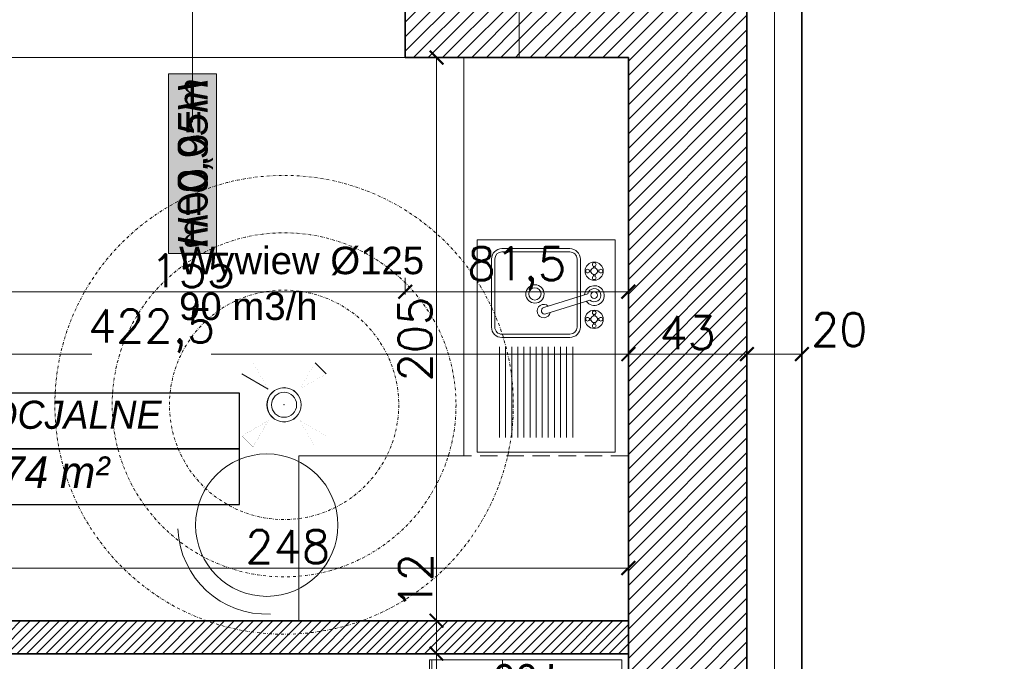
# Model space of a CAD drawing. Header units: millimetres. Extents: x -740 to 33545, y -26688 to 22494.
# Tile 171 of 256: x 11617 to 11976, y 11112 to 11345. Entities that reach past the tile are written whole.
import ezdxf
from ezdxf.lldxf.tags import DXFTag

# ---------------------------------------------------------------- set-up
doc = ezdxf.new("R2010")
doc.units = ezdxf.units.MM
doc.header["$MEASUREMENT"] = 0
for name, pattern in [('CENTERX2', [101.6, 63.5, -12.7, 12.7, -12.7]), ('DASHDOT', [1, 0.5, -0.25, 0, -0.25]), ('DASHED2', [9.525, 6.35, -3.175])]:
    doc.linetypes.add(name, pattern=pattern)
doc.layers.get('Defpoints').update_dxf_attribs({"color": 252})
doc.layers.add('## went NIEWID', color=51, linetype='DASHDOT', lineweight=15, plot=False)
for name, color, linetype in [('_I_EKO_PODKLAD 3', 252, 'Continuous'), ('_IS_EKO_Opis_Wentylacja', 7, 'CENTERX2'), ('tabelki opis', 252, 'Continuous'), ('TECHNOLOGIA KUCHNI', 252, 'Continuous'), ('ULTRA-GASTRO TECHNOLOGIA', 252, 'Continuous')]:
    doc.layers.add(name, color=color, linetype=linetype)
for name, color, linetype, lineweight in [('_IS_WYCIAG_TOALETY', 6, 'Continuous', 20), ('A_istniejące ściany', 252, 'Continuous', 35), ('A_izolacja', 252, 'Continuous', 9), ('A_l.przerywana', 252, 'ICAD_ISO03W100', 9), ('A_opisy', 252, 'Continuous', 15), ('A_projektowane sciany', 252, 'Continuous', 35), ('A_wyposażenie', 252, 'Continuous', 9), ('l.wypełnien', 252, 'Continuous', 5), ('linia opisowa', 252, 'Continuous', 9), ('wymiarowanie', 252, 'Continuous', 9)]:
    doc.layers.add(name, color=color, linetype=linetype, lineweight=lineweight)
doc.styles.add('Arial', font='arial.ttf')
doc.styles.add('ARIALL', font='GOTHIC.TTF', dxfattribs={"height": 40})
doc.styles.add('styl2', font='simplex.shx')
doc.linetypes.add('BATTING', pattern='A,0.00254,-2.54,[134,ltypeshp.shx,S=2.54,R=0,X=-2.54,Y=0],-5.08,[134,ltypeshp.shx,S=2.54,R=180,X=2.54,Y=0],-2.54', length=10.16254)
tags = doc.linetypes.add('ICAD_ISO03W100', pattern=[30, 12, -18]).pattern_tags.tags
tags[6:7] = [DXFTag(74, 4), DXFTag(75, 0), DXFTag(340, '0'), DXFTag(46, 1.0), DXFTag(50, 0.0), DXFTag(44, 0.0), DXFTag(45, 0.0)]
tags[4:5] = [DXFTag(74, 4), DXFTag(75, 0), DXFTag(340, '0'), DXFTag(46, 1.0), DXFTag(50, 0.0), DXFTag(44, 0.0), DXFTag(45, 0.0)]
doc.dimstyles.new('Skala 1-50', dxfattribs={"dimtxt": 12, "dimasz": 5, "dimexe": 1, "dimexo": 1, "dimgap": 1.5, "dimtad": 1, "dimdec": 1, "dimrnd": 0.5, "dimtxsty": 'styl2', "dimblk": 'ARCHTICK', "dimcen": 5, "dimadec": 0, "dimazin": 0, "dimtfac": 1, "dimtdec": 1, "dimtmove": 1, "dimatfit": 3, "dimldrblk": 'ARCHTICK', "dimfxl": 0, "dimlwd": -1, "dimlwe": -1, "dimarcsym": 0})
doc.dimstyles.new('Wymiary elementów w mm', dxfattribs={"dimscale": 0.5, "dimtxt": 14, "dimasz": 20, "dimexe": 0, "dimexo": 1, "dimgap": 3, "dimtad": 1, "dimdec": 0, "dimlfac": 10, "dimtxsty": 'Standard', "dimblk": 'OBLIQUE', "dimcen": 5, "dimse1": 1, "dimse2": 1, "dimsd1": 1, "dimsd2": 1, "dimclrd": 256, "dimclre": 256, "dimclrt": 252, "dimadec": 0, "dimazin": 0, "dimtfac": 1, "dimtdec": 0, "dimtmove": 0, "dimatfit": 3, "dimldrblk": 'OBLIQUE', "dimfxl": 0, "dimlwd": -1, "dimlwe": -1, "dimarcsym": 0})

# ---------------------------------------------------------------- blocks, each defined once
blk = doc.blocks.new('A$C039960C2')
at = {"layer": 'ULTRA-GASTRO TECHNOLOGIA', "color": 8, "lineweight": 9}
for p, q in [((0, 0), (0, 52.84)), ((0, 52.84), (81.29, 52.84)), ((81.29, 52.84), (81.29, 0)), ((5.66, 44.22), (40.33, 44.22)), ((5.66, 41.89), (40.33, 41.89)), ((5.66, 39.55), (40.33, 39.55)), ((5.66, 37.22), (40.33, 37.22)), ((5.66, 34.88), (40.33, 34.88)), ((5.66, 32.55), (40.33, 32.55)), ((5.66, 30.21), (40.33, 30.21)), ((5.66, 27.88), (40.33, 27.88)), ((5.66, 25.54), (40.33, 25.54)), ((5.66, 23.21), (40.33, 23.21)), ((5.66, 20.87), (40.33, 20.87)), ((5.66, 18.53), (40.33, 18.53)), ((5.66, 16.2), (40.33, 16.2)), ((81.29, 0), (0, 0))]:
    blk.add_line(p, q, dxfattribs=at)
at = {"layer": 'ULTRA-GASTRO TECHNOLOGIA', "color": 8, "lineweight": 13}
for p, q in [((73.9, 47.28), (47.9, 47.28)), ((73.9, 46.03), (47.9, 46.03)), ((43.9, 43.28), (43.9, 17.28)), ((45.15, 43.28), (45.15, 17.28)), ((76.65, 17.28), (76.65, 43.28)), ((77.9, 17.28), (77.9, 43.28)), ((47.9, 14.53), (73.9, 14.53)), ((47.9, 13.28), (73.9, 13.28))]:
    blk.add_line(p, q, dxfattribs=at)
at = {"layer": 'ULTRA-GASTRO TECHNOLOGIA', "color": 8, "linetype": 'Continuous', "lineweight": 9}
for p, q in [((52.9, 26.54), (58.2, 9.68)), ((60.62, 10.44), (55.32, 27.3)), ((49.64, 8.28), (48.96, 8.28)), ((49.64, 7.65), (48.96, 7.65)), ((50.54, 9.18), (50.54, 9.87)), ((51.18, 9.19), (51.18, 9.87)), ((52.08, 8.28), (52.77, 8.28)), ((52.09, 7.65), (52.77, 7.65)), ((68.05, 8.28), (67.37, 8.28)), ((68.06, 7.65), (67.37, 7.65)), ((68.96, 9.18), (68.96, 9.87)), ((69.59, 9.19), (69.59, 9.87)), ((70.49, 8.28), (71.18, 8.28)), ((70.5, 7.65), (71.18, 7.65)), ((50.54, 6.74), (50.54, 6.06)), ((51.18, 6.75), (51.18, 6.06)), ((68.96, 6.74), (68.96, 6.06)), ((69.59, 6.75), (69.59, 6.06))]:
    blk.add_line(p, q, dxfattribs=at)
at = {"layer": 'ULTRA-GASTRO TECHNOLOGIA', "color": 8, "lineweight": 9}
for radius in [3.5, 2.35]:
    blk.add_circle((60.56, 30.66), radius, dxfattribs=at)
at = {"layer": 'ULTRA-GASTRO TECHNOLOGIA', "color": 8, "linetype": 'Continuous', "lineweight": 9}
for centre, radius in [((50.86, 7.97), 3.49), ((69.28, 7.97), 3.49), ((48.32, 7.97), 0.71), ((50.86, 7.97), 1.27), ((50.86, 10.51), 0.71), ((53.4, 7.97), 0.71), ((60.07, 7.97), 1.27), ((66.74, 7.97), 0.71), ((69.28, 7.97), 1.27), ((69.28, 10.51), 0.71), ((71.82, 7.97), 0.71), ((50.86, 5.43), 0.71), ((69.28, 5.43), 0.71)]:
    blk.add_circle(centre, radius, dxfattribs=at)
at = {"layer": 'ULTRA-GASTRO TECHNOLOGIA', "color": 8, "lineweight": 13}
for centre, radius, start, end in [((47.9, 43.28), 4, 90, 180), ((47.9, 43.28), 2.75, 90, 180), ((73.9, 43.28), 4, 0, 90), ((73.9, 43.28), 2.75, 0, 90), ((47.9, 17.28), 4, 180, 270), ((47.9, 17.28), 2.75, 180, 270), ((73.9, 17.28), 4, 270, 0), ((73.9, 17.28), 2.75, 270, 0)]:
    blk.add_arc(centre, radius, start, end, dxfattribs=at)
at = {"layer": 'ULTRA-GASTRO TECHNOLOGIA', "color": 8, "linetype": 'Continuous', "lineweight": 9}
for centre, radius, start, end in [((53.99, 27.28), 2.56, 317.2248, 257.6958), ((54.11, 26.92), 1.27, 17.4603, 197.4603), ((59.94, 7.9), 3.79, 124.7933, 85.5589), ((60.07, 7.97), 2.54, 137.8034, 77.2157)]:
    blk.add_arc(centre, radius, start, end, dxfattribs=at)
blk = doc.blocks.new('_ArchTick')
at = {"color": 0, "linetype": 'ByBlock', "const_width": 0.15}
blk.add_lwpolyline([(-0.5, -0.5), (0.5, 0.5)], dxfattribs=at)
blk = doc.blocks.new('*D1362')
at = {"layer": 'Defpoints', "color": 0}
for p in [(11416.81, 11242.98), (11839.15, 11235.02), (11839.15, 11223.37)]:
    blk.add_point(p, dxfattribs=at)
at = {"layer": 'wymiarowanie', "color": 0}
for p, q in [((11416.81, 11228.37), (11416.81, 11222.37)), ((11839.15, 11228.37), (11839.15, 11222.37)), ((11416.81, 11223.37), (11643.72, 11223.37)), ((11839.15, 11223.37), (11687.18, 11223.37))]:
    blk.add_line(p, q, dxfattribs=at)
at = {"layer": 'wymiarowanie', "color": 0, "xscale": 5, "yscale": 5, "zscale": 5, "rotation": 180}
blk.add_blockref('_ArchTick', (11416.81, 11223.37), dxfattribs=at)
at = {"layer": 'wymiarowanie', "color": 0, "xscale": 5, "yscale": 5, "zscale": 5}
blk.add_blockref('_ArchTick', (11839.15, 11223.37), dxfattribs=at)
at = {"layer": 'wymiarowanie', "color": 0, "insert": (11665.45, 11231.72), "char_height": 12, "attachment_point": 5, "style": 'styl2'}
blk.add_mtext('422,5', dxfattribs=at)
blk = doc.blocks.new('*D1363')
at = {"layer": 'Defpoints', "color": 0}
for p in [(11773.56, 11114.32), (11769.27, 11006.32), (11774.04, 11006.32)]:
    blk.add_point(p, dxfattribs=at)
at = {"layer": 'wymiarowanie', "color": 0}
for p, q in [((11772.56, 11114.32), (11768.27, 11114.32)), ((11769.27, 11114.32), (11769.27, 11107.56)), ((11769.27, 11006.32), (11769.27, 11079.75)), ((11773.04, 11006.32), (11768.27, 11006.32))]:
    blk.add_line(p, q, dxfattribs=at)
at = {"layer": 'wymiarowanie', "color": 0, "xscale": 5, "yscale": 5, "zscale": 5}
for p, rotation in [((11769.27, 11114.32), 90), ((11769.27, 11006.32), 270)]:
    blk.add_blockref('_ArchTick', p, dxfattribs=dict(at, rotation=rotation))
at = {"layer": 'wymiarowanie', "color": 0, "insert": (11761.47, 11093.66), "char_height": 12, "attachment_point": 5, "rotation": 90, "style": 'styl2'}
blk.add_mtext('108', dxfattribs=at)
blk = doc.blocks.new('*D1364')
at = {"layer": 'Defpoints', "color": 0}
for p in [(11769.27, 11331.32), (11777.11, 11331.32), (11777.11, 11126.32)]:
    blk.add_point(p, dxfattribs=at)
at = {"layer": 'wymiarowanie', "color": 0}
for p, q in [((11774.27, 11331.32), (11768.27, 11331.32)), ((11769.27, 11126.32), (11769.27, 11331.32)), ((11774.27, 11126.32), (11768.27, 11126.32))]:
    blk.add_line(p, q, dxfattribs=at)
at = {"layer": 'wymiarowanie', "color": 0, "xscale": 5, "yscale": 5, "zscale": 5}
for p, rotation in [((11769.27, 11331.32), 90), ((11769.27, 11126.32), 270)]:
    blk.add_blockref('_ArchTick', p, dxfattribs=dict(at, rotation=rotation))
at = {"layer": 'wymiarowanie', "color": 0, "insert": (11761.47, 11228.82), "char_height": 12, "attachment_point": 5, "rotation": 90, "style": 'styl2'}
blk.add_mtext('205', dxfattribs=at)
blk = doc.blocks.new('*D1252')
at = {"layer": 'Defpoints', "color": 0}
for p in [(50, 5.49), (0, 0.31), (50, 0.31)]:
    blk.add_point(p, dxfattribs=at)
at = {"layer": '_I_EKO_PODKLAD 3', "color": 252, "ltscale": 0.6, "insert": (25, 12.5), "char_height": 11, "attachment_point": 5}
blk.add_mtext('500', dxfattribs=at)
blk = doc.blocks.new('_Oblique')
at = {"color": 0, "linetype": 'ByBlock', "lineweight": -2}
blk.add_line((-0.5, -0.5), (0.5, 0.5), dxfattribs=at)
blk = doc.blocks.new('*D1253')
at = {"layer": 'Defpoints', "color": 0}
for p in [(50, 69.96), (50, 69.96), (66.59, 0)]:
    blk.add_point(p, dxfattribs=at)
at = {"layer": '_I_EKO_PODKLAD 3', "color": 252, "ltscale": 0.6, "insert": (43, 34.98), "char_height": 11, "attachment_point": 5, "rotation": 90}
blk.add_mtext('700', dxfattribs=at)
blk = doc.blocks.new('*D2125')
at = {"layer": 'Defpoints', "color": 0}
for p in [(11961.91, 11374.5), (11907.33, 10695.69), (12091.4, 10695.69)]:
    blk.add_point(p, dxfattribs=at)
at = {"layer": 'wymiarowanie', "color": 0}
for p, q in [((12086.4, 11374.5), (12092.4, 11374.5)), ((12091.4, 11374.5), (12091.4, 10695.69)), ((12086.4, 10695.69), (12092.4, 10695.69))]:
    blk.add_line(p, q, dxfattribs=at)
at = {"layer": 'wymiarowanie', "color": 0, "xscale": 5, "yscale": 5, "zscale": 5}
for p, rotation in [((12091.4, 11374.5), 90), ((12091.4, 10695.69), 270)]:
    blk.add_blockref('_ArchTick', p, dxfattribs=dict(at, rotation=rotation))
at = {"layer": 'wymiarowanie', "color": 0, "insert": (12083.6, 11035.09), "char_height": 12, "attachment_point": 5, "rotation": 90, "style": 'styl2'}
blk.add_mtext('679', dxfattribs=at)
blk = doc.blocks.new('*D2670')
at = {"layer": 'Defpoints', "color": 0}
for p in [(11602.93, 11331.32), (11757.87, 11331.32), (11757.87, 11246.09)]:
    blk.add_point(p, dxfattribs=at)
at = {"layer": 'wymiarowanie', "color": 0}
for p, q in [((11602.93, 11251.09), (11602.93, 11245.09)), ((11757.87, 11251.09), (11757.87, 11245.09)), ((11602.93, 11246.09), (11757.87, 11246.09))]:
    blk.add_line(p, q, dxfattribs=at)
at = {"layer": 'wymiarowanie', "color": 0, "xscale": 5, "yscale": 5, "zscale": 5, "rotation": 180}
blk.add_blockref('_ArchTick', (11602.93, 11246.09), dxfattribs=at)
at = {"layer": 'wymiarowanie', "color": 0, "xscale": 5, "yscale": 5, "zscale": 5}
blk.add_blockref('_ArchTick', (11757.87, 11246.09), dxfattribs=at)
at = {"layer": 'wymiarowanie', "color": 0, "insert": (11680.4, 11253.74), "char_height": 12, "attachment_point": 5, "style": 'styl2'}
blk.add_mtext('155', dxfattribs=at)
blk = doc.blocks.new('*D2671')
at = {"layer": 'Defpoints', "color": 0}
for p in [(11757.87, 11331.32), (11839.15, 11305.49), (11839.15, 11246.09)]:
    blk.add_point(p, dxfattribs=at)
at = {"layer": 'wymiarowanie', "color": 0}
for p, q in [((11757.87, 11251.09), (11757.87, 11245.09)), ((11839.15, 11251.09), (11839.15, 11245.09)), ((11757.87, 11246.09), (11839.15, 11246.09))]:
    blk.add_line(p, q, dxfattribs=at)
at = {"layer": 'wymiarowanie', "color": 0, "xscale": 5, "yscale": 5, "zscale": 5, "rotation": 180}
blk.add_blockref('_ArchTick', (11757.87, 11246.09), dxfattribs=at)
at = {"layer": 'wymiarowanie', "color": 0, "xscale": 5, "yscale": 5, "zscale": 5}
blk.add_blockref('_ArchTick', (11839.15, 11246.09), dxfattribs=at)
at = {"layer": 'wymiarowanie', "color": 0, "insert": (11798.51, 11254.44), "char_height": 12, "attachment_point": 5, "style": 'styl2'}
blk.add_mtext('81,5', dxfattribs=at)
blk = doc.blocks.new('*D2672')
at = {"layer": 'Defpoints', "color": 0}
for p in [(11590.93, 11145.5), (11590.93, 11126.32), (11839.15, 11128.69)]:
    blk.add_point(p, dxfattribs=at)
at = {"layer": 'wymiarowanie', "color": 0}
for p, q in [((11590.93, 11140.5), (11590.93, 11146.5)), ((11839.15, 11145.5), (11590.93, 11145.5)), ((11839.15, 11140.5), (11839.15, 11146.5))]:
    blk.add_line(p, q, dxfattribs=at)
at = {"layer": 'wymiarowanie', "color": 0, "xscale": 5, "yscale": 5, "zscale": 5, "rotation": 180}
blk.add_blockref('_ArchTick', (11590.93, 11145.5), dxfattribs=at)
at = {"layer": 'wymiarowanie', "color": 0, "xscale": 5, "yscale": 5, "zscale": 5}
blk.add_blockref('_ArchTick', (11839.15, 11145.5), dxfattribs=at)
at = {"layer": 'wymiarowanie', "color": 0, "insert": (11715.04, 11153.3), "char_height": 12, "attachment_point": 5, "style": 'styl2'}
blk.add_mtext('248', dxfattribs=at)
blk = doc.blocks.new('*D2686')
at = {"layer": 'Defpoints', "color": 0}
for p in [(11769.27, 11126.32), (11776.71, 11126.32), (11776.71, 11114.32)]:
    blk.add_point(p, dxfattribs=at)
at = {"layer": 'wymiarowanie', "color": 0}
for p, q in [((11769.27, 11126.32), (11769.27, 11149.91)), ((11774.27, 11126.32), (11768.27, 11126.32)), ((11769.27, 11114.32), (11769.27, 11126.32)), ((11774.27, 11114.32), (11768.27, 11114.32))]:
    blk.add_line(p, q, dxfattribs=at)
at = {"layer": 'wymiarowanie', "color": 0, "xscale": 5, "yscale": 5, "zscale": 5}
for p, rotation in [((11769.27, 11126.32), 90), ((11769.27, 11114.32), 270)]:
    blk.add_blockref('_ArchTick', p, dxfattribs=dict(at, rotation=rotation))
at = {"layer": 'wymiarowanie', "color": 0, "insert": (11761.62, 11140.65), "char_height": 12, "attachment_point": 5, "rotation": 90, "style": 'styl2'}
blk.add_mtext('12', dxfattribs=at)
blk = doc.blocks.new('*D2692')
at = {"layer": 'Defpoints', "color": 0}
for p in [(11839.15, 11235.02), (11882.33, 11235.02), (11882.33, 11223.37)]:
    blk.add_point(p, dxfattribs=at)
at = {"layer": 'wymiarowanie', "color": 0}
for p, q in [((11839.15, 11228.37), (11839.15, 11222.37)), ((11882.33, 11228.37), (11882.33, 11222.37)), ((11839.15, 11223.37), (11882.33, 11223.37))]:
    blk.add_line(p, q, dxfattribs=at)
at = {"layer": 'wymiarowanie', "color": 0, "xscale": 5, "yscale": 5, "zscale": 5, "rotation": 180}
blk.add_blockref('_ArchTick', (11839.15, 11223.37), dxfattribs=at)
at = {"layer": 'wymiarowanie', "color": 0, "xscale": 5, "yscale": 5, "zscale": 5}
blk.add_blockref('_ArchTick', (11882.33, 11223.37), dxfattribs=at)
at = {"layer": 'wymiarowanie', "color": 0, "insert": (11860.74, 11231.17), "char_height": 12, "attachment_point": 5, "style": 'styl2'}
blk.add_mtext('43', dxfattribs=at)
blk = doc.blocks.new('*D2693')
at = {"layer": 'Defpoints', "color": 0}
for p in [(11902.33, 11244.06), (11882.33, 11235.02), (11902.33, 11223.37)]:
    blk.add_point(p, dxfattribs=at)
at = {"layer": 'wymiarowanie', "color": 0}
for p, q in [((11882.33, 11228.37), (11882.33, 11222.37)), ((11902.33, 11228.37), (11902.33, 11222.37)), ((11882.33, 11223.37), (11902.33, 11223.37))]:
    blk.add_line(p, q, dxfattribs=at)
at = {"layer": 'wymiarowanie', "color": 0, "xscale": 5, "yscale": 5, "zscale": 5, "rotation": 180}
blk.add_blockref('_ArchTick', (11882.33, 11223.37), dxfattribs=at)
at = {"layer": 'wymiarowanie', "color": 0, "xscale": 5, "yscale": 5, "zscale": 5}
blk.add_blockref('_ArchTick', (11902.33, 11223.37), dxfattribs=at)
at = {"layer": 'wymiarowanie', "color": 0, "insert": (11915.96, 11232.31), "char_height": 12, "attachment_point": 5, "style": 'styl2'}
blk.add_mtext('20', dxfattribs=at)
blk = doc.blocks.new('FILL_245')
at = {"color": 1, "linetype": 'Continuous', "const_width": 0.018}
blk.add_lwpolyline([(-42321.15, 289.36), (-42313.9, 301.91), (-42308.6, 296.6)], close=True, dxfattribs=at)
blk = doc.blocks.new('FILL_244')
at = {"color": 1, "linetype": 'Continuous', "const_width": 0.018}
blk.add_lwpolyline([(-42321.15, 274.23), (-42308.6, 266.98), (-42313.9, 261.68)], close=True, dxfattribs=at)
blk = doc.blocks.new('Wywiew_lazienki')
at = {"layer": '## went NIEWID'}
for radius in [40, 30, 20]:
    blk.add_circle((10620.47, 9724.02), radius, dxfattribs=at)
at = {"layer": '_IS_WYCIAG_TOALETY', "linetype": 'Continuous', "lineweight": 0}
for p, q in [((10625.88, 9731.38), (10623.23, 9726.79)), ((10625.88, 9716.67), (10627.82, 9718.61))]:
    blk.add_line(p, q, dxfattribs=at)
at = {"layer": '_IS_WYCIAG_TOALETY', "linetype": 'Continuous', "lineweight": 0, "const_width": 0.00658}
for points in [[(10611.71, 9732.78), (10614.08, 9730.41)], [(10615.05, 9731.38), (10613.11, 9729.44)], [(10615.05, 9731.38), (10613.11, 9729.44)], [(10617.7, 9726.79), (10615.05, 9731.38)], [(10617.7, 9726.79), (10615.05, 9731.38)], [(10625.88, 9731.38), (10627.82, 9729.44)], [(10625.88, 9731.38), (10627.82, 9729.44)], [(10629.22, 9732.78), (10626.85, 9730.41)], [(10613.11, 9729.44), (10617.7, 9726.79)], [(10627.82, 9729.44), (10623.23, 9726.79)], [(10617.7, 9726.79), (10617.7, 9726.79)], [(10623.23, 9726.79), (10623.23, 9726.79)], [(10617.7, 9721.26), (10613.11, 9718.61)], [(10617.7, 9721.26), (10613.11, 9718.61)], [(10615.05, 9716.67), (10617.7, 9721.26)], [(10617.7, 9721.26), (10617.7, 9721.26)], [(10623.23, 9721.26), (10627.82, 9718.61)], [(10623.23, 9721.26), (10627.82, 9718.61)], [(10623.23, 9721.26), (10623.23, 9721.26)], [(10625.88, 9716.67), (10623.23, 9721.26)], [(10611.71, 9715.27), (10614.08, 9717.64)], [(10613.11, 9718.61), (10615.05, 9716.67)], [(10613.11, 9718.61), (10615.05, 9716.67)], [(10629.22, 9715.27), (10626.85, 9717.64)]]:
    blk.add_lwpolyline(points, dxfattribs=at)
at = {"layer": '_IS_WYCIAG_TOALETY', "lineweight": 0}
for radius in [2.98, 2.18]:
    blk.add_circle((10620.47, 9724.02), radius, dxfattribs=at)
blk.add_point((10620.47, 9724.02), dxfattribs=at)
blk.add_point((10620.47, 9724.02), dxfattribs=at)
at = {"layer": '_IS_WYCIAG_TOALETY', "lineweight": 0, "extrusion": (0, 0, -1), "xscale": 0.3657600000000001, "yscale": 0.3657600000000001, "zscale": -0.3657600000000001}
for name in ['FILL_245', 'FILL_244']:
    blk.add_blockref(name, (4861.68, 9620.96), dxfattribs=at)
blk = doc.blocks.new('A$C0EED3E4A')
at = {"layer": '_I_EKO_PODKLAD 3', "lineweight": 9}
for p, q in [((0, 69.56), (50, 69.56)), ((0, 43.79), (50, 43.79)), ((5.38, 43.79), (44.76, 43.79)), ((5.38, 9.34), (5.38, 43.79)), ((11.77, 25.85), (11.77, 43.79)), ((24.97, 25.85), (24.97, 43.79)), ((38.36, 25.85), (38.36, 43.79)), ((44.76, 43.79), (44.76, 9.34)), ((2.47, 35.13), (46.72, 35.13)), ((2.47, 25.85), (46.72, 25.85)), ((40.76, 5.34), (9.38, 5.34))]:
    blk.add_line(p, q, dxfattribs=at)
blk.add_lwpolyline([(0, 0.31), (50, 0.31), (50, 70.31), (0, 70.31)], close=True, dxfattribs=at)
blk.add_lwpolyline([(9.38, 65.13), (40.76, 65.13, -0.414214), (44.76, 61.13), (44.76, 50.35, -0.414214), (40.76, 46.35), (9.38, 46.35, -0.414214), (5.38, 50.35), (5.38, 61.13, -0.414214)], format="xyb", close=True, dxfattribs=at)
for centre, start, end in [((9.38, 9.34), 180, 270), ((40.76, 9.34), 270, 0)]:
    blk.add_arc(centre, 4, start, end, dxfattribs=at)
at = {"layer": '_I_EKO_PODKLAD 3'}
for base, p1, p2, angle, picture, middle in [((50, 69.96), (66.59, 0), (50, 69.96), 90, '*D1253', (43, 34.98)), ((50, 5.49), (0, 0.31), (50, 0.31), 0, '*D1252', (25, 12.5))]:
    dim = blk.add_linear_dim(base=base, p1=p1, p2=p2, angle=angle, dimstyle='Wymiary elementów w mm', override={"dimtxt": 22}, dxfattribs=at)
    dim.commit()
    dim.dimension.update_dxf_attribs({"geometry": picture, "text_midpoint": middle})
blk = doc.blocks.new('zlew porzadkowy')
at = {"layer": 'TECHNOLOGIA KUCHNI', "rotation": 270}
blk.add_blockref('A$C0EED3E4A', (185491.89, -816814.32), dxfattribs=at)

msp = doc.modelspace()

# ---------------------------------------------------------------- hatches: boundary and pattern name
at = {"layer": 'A_opisy', "ltscale": 0.3}
msp.add_hatch(color=256, dxfattribs=at).paths.add_polyline_path([(11671.63, 11325.44), (11671.63, 11259.98), (11689.16, 11259.98), (11689.16, 11325.44)])
msp.add_hatch(color=256, dxfattribs=at).paths.add_polyline_path([(11671.63, 11325.44), (11671.63, 11259.98), (11689.16, 11259.98), (11689.16, 11325.44)])
msp.add_hatch(color=256, dxfattribs=at).paths.add_polyline_path([(11671.63, 11325.44), (11671.63, 11259.98), (11689.16, 11259.98), (11689.16, 11325.44)])
msp.add_hatch(color=256, dxfattribs=at).paths.add_polyline_path([(11671.63, 11325.44), (11671.63, 11259.98), (11689.16, 11259.98), (11689.16, 11325.44)])
at = {"layer": 'l.wypełnien'}
h = msp.add_hatch(dxfattribs=at)
h.set_pattern_fill('ANSI31', color=256, scale=30, style=0)
h.paths.add_polyline_path([(11009.41, 10808.08), (11009.41, 10791.99), (11103.57, 10791.99), (11103.57, 10816.54), (11178.57, 10816.54), (11178.57, 10791.99), (11191.45, 10791.99), (11191.45, 10834.32), (11169.43, 10834.32), (11169.43, 11134.32), (11169.43, 11331.32), (11249.87, 11331.32), (11249.87, 11346.56), (11249.87, 11358.41), (11249.87, 11374.5), (11169.43, 11374.5), (11126.25, 11374.5), (11126.25, 11134.32), (11126.25, 10834.32), (11009.41, 10834.32), (11009.41, 10819.93)])
h.paths.add_polyline_path([(11404.81, 11374.5), (11404.81, 11331.32), (11602.93, 11331.32), (11602.93, 11374.5)])
h.paths.add_polyline_path([(10316.23, 10791.99), (10406.43, 10791.99), (10425.43, 10791.99), (10444.43, 10791.99), (10463.43, 10791.99), (10488.71, 10791.99), (10488.71, 10808.08), (10488.71, 10819.93), (10488.71, 10834.32), (10316.23, 10834.32)])
h.paths.add_polyline_path([(10717.86, 10791.99), (10854.47, 10791.99), (10854.47, 10834.32), (10717.86, 10834.32)])
h.paths.add_polyline_path([(10643.65, 10834.32), (10643.65, 10819.93), (10643.65, 10808.08), (10643.65, 10791.99), (10717.86, 10791.99), (10717.86, 10834.32)])
h.paths.add_polyline_path([(11757.87, 11374.5), (11757.87, 11331.32), (11799.42, 11331.32), (11799.42, 11374.5)])
h.paths.add_polyline_path([(10280.43, 10834.32), (10280.43, 10791.99), (10316.23, 10791.99), (10316.23, 10834.32)])
h = msp.add_hatch(dxfattribs=at)
h.set_pattern_fill('ANSI31', color=256, scale=30, style=0)
h.paths.add_polyline_path([(11391.26, 10402.52), (11391.26, 10359.34), (11839.15, 10359.34), (11839.15, 9782.76), (11774.02, 9782.76), (11774.02, 9765.83), (11774.02, 9754.82), (11774.02, 9739.58), (11839.15, 9739.58), (11882.33, 9739.58), (11882.33, 10522.75), (11866.24, 10522.75), (11854.39, 10522.75), (11839.15, 10522.75), (11839.15, 10402.52), (11426.82, 10402.52), (11426.82, 10552.38), (11401.42, 10552.38), (11401.42, 10402.52)])
h.paths.add_polyline_path([(11391.26, 10834.32), (11391.26, 10791.99), (11401.42, 10791.99), (11401.42, 10654.38), (11426.82, 10654.38), (11426.82, 10791.99), (11839.15, 10791.99), (11839.15, 10677.69), (11854.39, 10677.69), (11866.24, 10677.69), (11882.33, 10677.69), (11882.33, 11331.32), (11882.33, 11374.5), (11799.42, 11374.5), (11799.42, 11331.32), (11839.15, 11331.32), (11839.15, 10994.32), (11839.15, 10834.32), (11699.45, 10834.32), (11685.18, 10834.32), (11640.68, 10834.32), (11401.42, 10834.32)])
h.paths.add_polyline_path([(11477.62, 10806.38), (11477.62, 10819.93), (11497.94, 10819.93), (11497.94, 10806.38)], flags=16)
h.paths.add_polyline_path([(11438.67, 10819.93), (11438.67, 10806.38), (11457.3, 10806.38), (11457.3, 10819.93)], flags=16)
h.paths.add_polyline_path([(11429.29, 9739.58), (11429.29, 9782.76), (11384.13, 9782.76), (11384.13, 9739.58)])
h.paths.add_polyline_path([(11624.02, 9739.58), (11624.02, 9782.76), (11579.29, 9782.76), (11579.29, 9739.58)])
h = msp.add_hatch(dxfattribs=at)
h.set_pattern_fill('ANSI31', color=256, scale=20, style=0)
h.paths.add_polyline_path([(11528.81, 11006.32), (11528.81, 10994.32), (11590.93, 10994.32), (11590.93, 10984.32), (11602.93, 10984.32), (11602.93, 10994.32), (11616.93, 10994.32), (11616.93, 11006.32), (11602.93, 11006.32), (11602.93, 11114.32), (11839.15, 11114.32), (11839.15, 11126.32), (11590.93, 11126.32), (11590.93, 11006.32)])
h.paths.add_polyline_path([(11391.26, 10994.32), (11391.26, 11006.32), (11404.81, 11006.32), (11404.81, 11331.32), (11416.81, 11331.32), (11416.81, 11006.32), (11426.81, 11006.32), (11426.81, 10994.32)])
h.paths.add_polyline_path([(11708.93, 10994.32), (11708.93, 11006.32), (11839.15, 11006.32), (11839.15, 10994.32), (11734.93, 10994.32), (11734.93, 10984.32), (11722.93, 10984.32), (11722.93, 10994.32)])
h.paths.add_polyline_path([(11289.26, 10994.32), (11289.26, 11006.32), (11169.43, 11006.32), (11169.43, 10994.32)])
h.paths.add_polyline_path([(11734.93, 10834.32), (11734.93, 10892.32), (11722.93, 10892.32), (11722.93, 10834.32)])
h.paths.add_polyline_path([(11602.93, 10834.32), (11602.93, 10882.32), (11590.93, 10882.32), (11590.93, 10834.32)])

# ---------------------------------------------------------------- linework, layer by layer
at = {"layer": '_IS_WYCIAG_TOALETY'}
msp.add_circle((11713.73, 11204.9), 6.25, dxfattribs=at)
at = {"layer": 'A_istniejące ściany'}
for points in [[(11757.87, 11374.5), (11757.87, 11331.32)], [(11882.33, 11331.32), (11882.33, 11374.5)], [(11757.87, 11331.32), (11757.87, 11346.56)], [(11757.87, 11331.32), (11839.15, 11331.32)], [(11791.73, 11331.32), (11801.89, 11331.32)], [(11839.15, 11331.32), (11839.15, 10984.32)], [(11839.15, 11095.94), (11839.15, 11331.32)], [(11882.33, 10677.69), (11882.33, 11331.32)]]:
    msp.add_lwpolyline(points, dxfattribs=at)
at = {"layer": 'A_izolacja', "lineweight": 35}
msp.add_lwpolyline([(11902.33, 10695.69), (11902.33, 11394.5), (11755.87, 11394.5)], dxfattribs=at)
at = {"layer": 'A_izolacja', "linetype": 'BATTING', "ltscale": 0.1}
msp.add_lwpolyline([(11892.33, 10677.69), (11892.33, 11384.5), (11755.87, 11384.5)], dxfattribs=at)
at = {"layer": 'A_l.przerywana', "ltscale": 0.3}
msp.add_lwpolyline([(11757.87, 11331.32), (11602.93, 11331.32)], dxfattribs=at)
at = {"layer": 'A_opisy'}
msp.add_line((11680.4, 11441.23), (11680.4, 11307.76), dxfattribs=at)
at = {"layer": 'A_opisy', "ltscale": 0.3}
msp.add_lwpolyline([(11671.63, 11325.44), (11671.63, 11259.98), (11689.16, 11259.98), (11689.16, 11325.44)], close=True, dxfattribs=at)
msp.add_lwpolyline([(11671.63, 11325.44), (11671.63, 11259.98), (11689.16, 11259.98), (11689.16, 11325.44)], close=True, dxfattribs=at)
msp.add_lwpolyline([(11671.63, 11325.44), (11671.63, 11259.98), (11689.16, 11259.98), (11689.16, 11325.44)], close=True, dxfattribs=at)
msp.add_lwpolyline([(11671.63, 11325.44), (11671.63, 11259.98), (11689.16, 11259.98), (11689.16, 11325.44)], close=True, dxfattribs=at)
at = {"layer": 'A_projektowane sciany'}
for p, q in [((11839.15, 11126.32), (11590.93, 11126.32)), ((11839.15, 11114.32), (11602.93, 11114.32))]:
    msp.add_line(p, q, dxfattribs=at)
at = {"layer": 'A_wyposażenie'}
for p, q in [((11779.15, 11186.32), (11779.15, 11331.32)), ((11719.15, 11186.32), (11779.15, 11186.32)), ((11719.15, 11126.32), (11719.15, 11186.32))]:
    msp.add_line(p, q, dxfattribs=at)
at = {"layer": 'A_wyposażenie', "linetype": 'DASHED2'}
msp.add_line((11839.15, 11186.32), (11779.15, 11186.32), dxfattribs=at)
at = {"layer": 'A_wyposażenie', "ltscale": 500}
msp.add_circle((11707.41, 11161.11), 25.92, dxfattribs=at)
msp.add_arc((11707.41, 11161.11), 32.4, 182.465, 272.465, dxfattribs=at)
at = {"layer": 'linia opisowa'}
msp.add_lwpolyline([(11799.42, 11471.24), (11799.42, 11331.32)], dxfattribs=at)
at = {"layer": 'tabelki opis'}
for points in [[(11532.82, 11188.9), (11697.55, 11188.9), (11697.55, 11209.18), (11532.82, 11209.18), (11532.82, 11188.9)], [(11532.82, 11168.63), (11697.55, 11168.63), (11697.55, 11188.9), (11532.82, 11188.9), (11532.82, 11168.63)]]:
    msp.add_lwpolyline(points, dxfattribs=at)

# ---------------------------------------------------------------- block references
at = {"xscale": 2.0875, "yscale": 2.0875, "zscale": 2.0875, "rotation": 90}
msp.add_blockref('Wywiew_lazienki', (32012.63, -10965.33), dxfattribs=at)
at = {"layer": '_I_EKO_PODKLAD 3', "rotation": 180}
msp.add_blockref('zlew porzadkowy', (197328.96, -805752.21), dxfattribs=at)
at = {"layer": 'A_wyposażenie', "xscale": 0.9514099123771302, "yscale": 0.9514099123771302, "zscale": 0.9514099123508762, "rotation": 90.00000000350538}
msp.add_blockref('A$C039960C2', (11834.28, 11187.65), dxfattribs=at)

# ---------------------------------------------------------------- texts
at = {"layer": '_IS_EKO_Opis_Wentylacja', "insert": (11675.48, 11262.45), "char_height": 10, "width": 108.1234, "attachment_point": 1, "style": 'Arial'}
msp.add_mtext('Wywiew %%C125\\P90 m3/h', dxfattribs=at)
at = {"layer": 'A_opisy', "ltscale": 0.3, "insert": (11675.08, 11262.1), "char_height": 10.8, "width": 109.7533, "attachment_point": 1, "rotation": 90, "style": 'ARIALL'}
msp.add_mtext('{\\fArial|b0|i1|c238|p34;H=0,95m}', dxfattribs=at)
at = {"layer": 'A_opisy', "ltscale": 0.3, "extrusion": (0, 0, -1), "insert": (11675.08, 11323.32), "char_height": 10.8, "width": 109.7533, "attachment_point": 1, "text_direction": (0, -1, 0), "style": 'ARIALL'}
msp.add_mtext('{\\fArial|b0|i1|c238|p34;H=0,00m}', dxfattribs=at)
at = {"layer": 'tabelki opis', "attachment_point": 1}
for s, insert, char_height, width in [('\\pi25.20320;{\\fCentury Gothic|b0|i1|c238|p34;POM. SOCJALNE}', (11532.82, 11206.41), 10.24, 164.736), ('{\\fCentury Gothic|b0|i1|c238|p34;10,74 m²}', (11589.28, 11186.14), 11.52, 68.7387)]:
    msp.add_mtext(s, dxfattribs=dict(at, insert=insert, char_height=char_height, width=width))

# ---------------------------------------------------------------- dimensions: what is measured, and where the dimension line sits
at = {"layer": 'wymiarowanie'}
for base, p1, p2, picture, middle in [((12091.4, 10695.69), (11961.91, 11374.5), (11907.33, 10695.69), '*D2125', (12083.6, 11035.09)), ((11769.27, 11331.32), (11777.11, 11126.32), (11777.11, 11331.32), '*D1364', (11761.47, 11228.82))]:
    dim = msp.add_linear_dim(base=base, p1=p1, p2=p2, angle=90, dimstyle='Skala 1-50', dxfattribs=at)
    dim.commit()
    dim.dimension.update_dxf_attribs({"geometry": picture, "text_midpoint": middle})
for base, p1, p2, picture, middle in [((11757.87, 11246.09), (11602.93, 11331.32), (11757.87, 11331.32), '*D2670', (11680.4, 11253.74)), ((11839.15, 11246.09), (11757.87, 11331.32), (11839.15, 11305.49), '*D2671', (11798.51, 11254.44)), ((11882.33, 11223.37), (11839.15, 11235.02), (11882.33, 11235.02), '*D2692', (11860.74, 11231.17)), ((11590.93, 11145.5), (11839.15, 11128.69), (11590.93, 11126.32), '*D2672', (11715.04, 11153.3))]:
    dim = msp.add_linear_dim(base=base, p1=p1, p2=p2, dimstyle='Skala 1-50', dxfattribs=at)
    dim.commit()
    dim.dimension.update_dxf_attribs({"geometry": picture, "text_midpoint": middle})
for base, p1, p2, picture, middle in [((11902.33, 11223.37), (11882.33, 11235.02), (11902.33, 11244.06), '*D2693', (11915.96, 11224.51)), ((11839.15, 11223.37), (11416.81, 11242.98), (11839.15, 11235.02), '*D1362', (11665.45, 11223.37))]:
    dim = msp.add_linear_dim(base=base, p1=p1, p2=p2, dimstyle='Skala 1-50', dxfattribs=at)
    dim.commit()
    dim.dimension.update_dxf_attribs({"geometry": picture, "text_midpoint": middle, "dimtype": 160})
for base, p1, p2, picture, middle in [((11769.27, 11126.32), (11776.71, 11114.32), (11776.71, 11126.32), '*D2686', (11768.23, 11140.65)), ((11769.27, 11006.32), (11773.56, 11114.32), (11774.04, 11006.32), '*D1363', (11769.27, 11093.66))]:
    dim = msp.add_linear_dim(base=base, p1=p1, p2=p2, angle=90, dimstyle='Skala 1-50', dxfattribs=at)
    dim.commit()
    dim.dimension.update_dxf_attribs({"geometry": picture, "text_midpoint": middle, "dimtype": 160})

doc.saveas('drawing.dxf')
